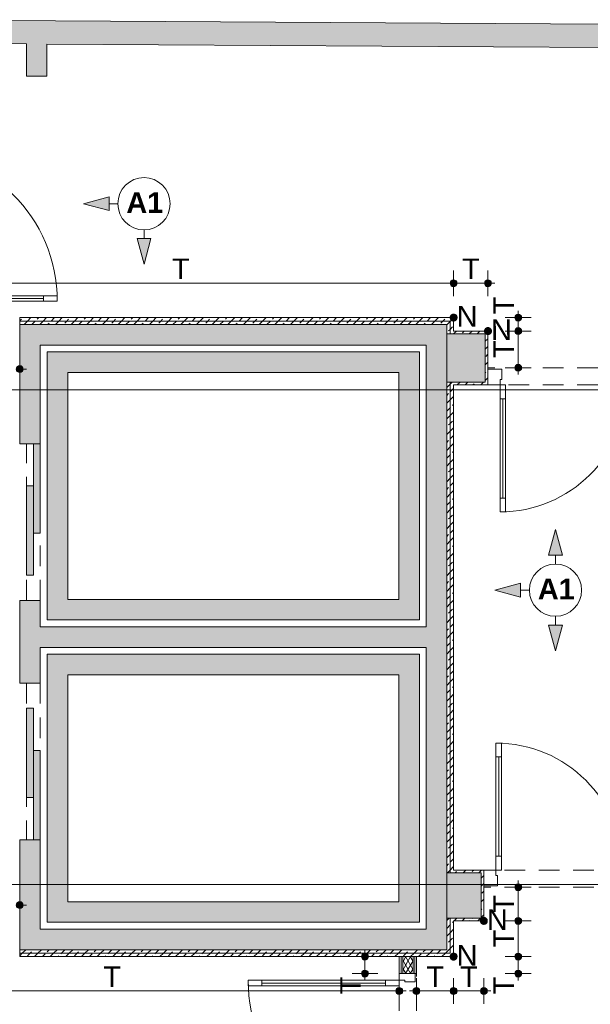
# Paper-space layout 'A-44 WYKOŃCZENIA ŚCIAN - PIĘTRO -1' of a CAD drawing. Header units: millimetres. Extents: x 0 to 594, y 0 to 297.
# Tile 9 of 16: x 291 to 333, y 114 to 186. Entities that reach past the tile are written whole.
import ezdxf
from ezdxf.xclip import XClip

# ---------------------------------------------------------------- set-up
doc = ezdxf.new("R2010")
doc.units = ezdxf.units.MM
doc.header["$MEASUREMENT"] = 0
doc.header["$XCLIPFRAME"] = 0
for name, pattern in [('DASHDOTX2', [1000, 500, -250, 0, -250]), ('Przer. długie kreski', [2.5, 1.5, -1]), ('PRZERYWANA_DU_A', [550, 350, -200])]:
    doc.linetypes.add(name, pattern=pattern)
for name, color, linetype in [('A__OKŁADZINY ŚCIAN', 7, 'Continuous'), ('A_podrys', 7, 'Continuous'), ('A_winda', 7, 'Continuous'), ('A_ściany', 7, 'Continuous'), ('A_ściany proj', 7, 'Continuous'), ('AR P NAROŻNIKI', 7, 'Continuous')]:
    doc.layers.add(name, color=color, linetype=linetype)
for name, color, linetype, lineweight in [('A__OKŁADZINY ŚCIAN_Nr_pióra__1', 7, 'Continuous', 20), ('A_winda_Nr_pióra__1', 7, 'Continuous', 20), ('A_ściany proj_Nr_pióra__1', 7, 'Continuous', 20), ('A_ściany proj_Nr_pióra__2', 8, 'Continuous', 13), ('A_ściany_Nr_pióra__1', 7, 'Continuous', 20), ('AR P NAROŻNIKI_Nr_pióra__1', 7, 'Continuous', 20), ('AR P NAROŻNIKI_Nr_pióra__2', 8, 'Continuous', 13), ('Drzwi Archicad_Nr_pióra__1', 7, 'Continuous', 20), ('Drzwi Archicad_Nr_pióra__3', 252, 'Continuous', 13)]:
    doc.layers.add(name, color=color, linetype=linetype, lineweight=lineweight)
for name, color, linetype, lineweight, true_color in [('A__OKŁADZINY ŚCIAN_Nr_pióra__7', 7, 'Continuous', 18, 0x171717), ('A_osie_Nr_pióra__16', 7, 'Continuous', 5, 0x0f0f0f), ('A_ściany proj_Nr_pióra__10', 7, 'Continuous', 13, 0x4b4b4b), ('A_ściany proj_Nr_pióra__21', 7, 'Continuous', 5, 0xb0b0b0), ('AR P NAROŻNIKI_Nr_pióra__7', 7, 'Continuous', 18, 0x171717)]:
    doc.layers.add(name, color=color, linetype=linetype, lineweight=lineweight, true_color=true_color)
doc.styles.add('STYL_AUTOMATYCZNY_1', font='arial.ttf')
doc.styles.add('STYL_AUTOMATYCZNY_3', font='arial.ttf')
doc.styles.add('STYL_AUTOMATYCZNY_5', font='arial.ttf')
pattern_1 = [(45, (-1493.65654, -286.4806), (-0.57024626, 0.57024626), []), (45, (-1493.0863, -286.4806), (-0.57024626, 0.57024626), [0.40323, -0.20161])]
pattern_2 = [(0, (-1493.6565, -286.4806), (0, 1), [0, -1])]

# ---------------------------------------------------------------- blocks, each defined once
blk = doc.blocks.new('Rysunek_1_1', base_point=(-1493.657, -286.481))
at = {"layer": 'A__OKŁADZINY ŚCIAN', "linetype": 'Continuous', "lineweight": 0, "true_color": 0x000000}
for points in [[(296.009, 172.133), (297.875, 171.633), (297.875, 172.633)], [(300.412, 167.73), (300.912, 169.596), (299.912, 169.596)], [(330.358, 148.415), (329.858, 146.549), (330.858, 146.549)], [(325.955, 144.012), (327.821, 143.512), (327.821, 144.512)], [(330.358, 139.609), (330.858, 141.475), (329.858, 141.475)]]:
    blk.add_hatch(color=18, dxfattribs=at).paths.add_polyline_path(points)
at = {"layer": 'A__OKŁADZINY ŚCIAN', "linetype": 'Continuous', "lineweight": 0, "true_color": 0x171717}
for points in [[(322.695, 166.344), (322.714, 166.249), (322.768, 166.167), (322.849, 166.113), (322.945, 166.094), (323.04, 166.113), (323.122, 166.167), (323.176, 166.249), (323.195, 166.344), (323.176, 166.44), (323.122, 166.521), (323.04, 166.575), (322.945, 166.594), (322.849, 166.575), (322.768, 166.521), (322.714, 166.44)], [(325.195, 166.344), (325.214, 166.249), (325.268, 166.167), (325.349, 166.113), (325.445, 166.094), (325.54, 166.113), (325.622, 166.167), (325.676, 166.249), (325.695, 166.344), (325.676, 166.44), (325.622, 166.521), (325.54, 166.575), (325.445, 166.594), (325.349, 166.575), (325.268, 166.521), (325.214, 166.44)], [(327.395, 163.844), (327.414, 163.749), (327.468, 163.667), (327.549, 163.613), (327.645, 163.594), (327.74, 163.613), (327.822, 163.667), (327.876, 163.749), (327.895, 163.844), (327.876, 163.94), (327.822, 164.021), (327.74, 164.075), (327.645, 164.094), (327.549, 164.075), (327.468, 164.021), (327.414, 163.94)], [(327.395, 162.868), (327.414, 162.772), (327.468, 162.691), (327.549, 162.637), (327.645, 162.618), (327.74, 162.637), (327.822, 162.691), (327.876, 162.772), (327.895, 162.868), (327.876, 162.964), (327.822, 163.045), (327.74, 163.099), (327.645, 163.118), (327.549, 163.099), (327.468, 163.045), (327.414, 162.964)], [(291.115, 160.094), (291.134, 159.999), (291.189, 159.917), (291.27, 159.863), (291.365, 159.844), (291.461, 159.863), (291.542, 159.917), (291.596, 159.999), (291.615, 160.094), (291.596, 160.19), (291.542, 160.271), (291.461, 160.325), (291.365, 160.344), (291.27, 160.325), (291.189, 160.271), (291.134, 160.19)], [(327.395, 160.194), (327.414, 160.099), (327.468, 160.017), (327.549, 159.963), (327.645, 159.944), (327.74, 159.963), (327.822, 160.017), (327.876, 160.099), (327.895, 160.194), (327.876, 160.29), (327.822, 160.371), (327.74, 160.425), (327.645, 160.444), (327.549, 160.425), (327.468, 160.371), (327.414, 160.29)], [(327.395, 122.394), (327.414, 122.299), (327.468, 122.217), (327.549, 122.163), (327.645, 122.144), (327.74, 122.163), (327.822, 122.217), (327.876, 122.299), (327.895, 122.394), (327.876, 122.49), (327.822, 122.571), (327.74, 122.625), (327.645, 122.644), (327.549, 122.625), (327.468, 122.571), (327.414, 122.49)], [(291.115, 121.094), (291.134, 120.999), (291.189, 120.917), (291.27, 120.863), (291.365, 120.844), (291.461, 120.863), (291.542, 120.917), (291.596, 120.999), (291.615, 121.094), (291.596, 121.19), (291.542, 121.271), (291.461, 121.325), (291.365, 121.344), (291.27, 121.325), (291.189, 121.271), (291.134, 121.19)], [(327.395, 119.944), (327.414, 119.849), (327.468, 119.767), (327.549, 119.713), (327.645, 119.694), (327.74, 119.713), (327.822, 119.767), (327.876, 119.849), (327.895, 119.944), (327.876, 120.04), (327.822, 120.121), (327.74, 120.175), (327.645, 120.194), (327.549, 120.175), (327.468, 120.121), (327.414, 120.04)], [(316.241, 117.344), (316.26, 117.249), (316.314, 117.167), (316.395, 117.113), (316.491, 117.094), (316.586, 117.113), (316.667, 117.167), (316.722, 117.249), (316.741, 117.344), (316.722, 117.44), (316.667, 117.521), (316.586, 117.575), (316.491, 117.594), (316.395, 117.575), (316.314, 117.521), (316.26, 117.44)], [(327.395, 117.344), (327.414, 117.249), (327.468, 117.167), (327.549, 117.113), (327.645, 117.094), (327.74, 117.113), (327.822, 117.167), (327.876, 117.249), (327.895, 117.344), (327.876, 117.44), (327.822, 117.521), (327.74, 117.575), (327.645, 117.594), (327.549, 117.575), (327.468, 117.521), (327.414, 117.44)], [(316.241, 116.106), (316.26, 116.011), (316.314, 115.929), (316.395, 115.875), (316.491, 115.856), (316.586, 115.875), (316.667, 115.929), (316.722, 116.011), (316.741, 116.106), (316.722, 116.202), (316.667, 116.283), (316.586, 116.337), (316.491, 116.356), (316.395, 116.337), (316.314, 116.283), (316.26, 116.202)], [(327.395, 116.106), (327.414, 116.011), (327.468, 115.929), (327.549, 115.875), (327.645, 115.856), (327.74, 115.875), (327.822, 115.929), (327.876, 116.011), (327.895, 116.106), (327.876, 116.202), (327.822, 116.283), (327.74, 116.337), (327.645, 116.356), (327.549, 116.337), (327.468, 116.283), (327.414, 116.202)], [(318.741, 114.844), (318.76, 114.749), (318.814, 114.667), (318.895, 114.613), (318.991, 114.594), (319.086, 114.613), (319.167, 114.667), (319.222, 114.749), (319.241, 114.844), (319.222, 114.94), (319.167, 115.021), (319.086, 115.075), (318.991, 115.094), (318.895, 115.075), (318.814, 115.021), (318.76, 114.94)], [(319.991, 114.844), (320.01, 114.749), (320.064, 114.667), (320.145, 114.613), (320.241, 114.594), (320.336, 114.613), (320.417, 114.667), (320.472, 114.749), (320.491, 114.844), (320.472, 114.94), (320.417, 115.021), (320.336, 115.075), (320.241, 115.094), (320.145, 115.075), (320.064, 115.021), (320.01, 114.94)], [(322.695, 114.844), (322.714, 114.749), (322.768, 114.667), (322.849, 114.613), (322.945, 114.594), (323.04, 114.613), (323.122, 114.667), (323.176, 114.749), (323.195, 114.844), (323.176, 114.94), (323.122, 115.021), (323.04, 115.075), (322.945, 115.094), (322.849, 115.075), (322.768, 115.021), (322.714, 114.94)], [(324.895, 114.844), (324.914, 114.749), (324.968, 114.667), (325.049, 114.613), (325.145, 114.594), (325.24, 114.613), (325.322, 114.667), (325.376, 114.749), (325.395, 114.844), (325.376, 114.94), (325.322, 115.021), (325.24, 115.075), (325.145, 115.094), (325.049, 115.075), (324.968, 115.021), (324.914, 114.94)]]:
    blk.add_hatch(color=250, dxfattribs=at).paths.add_polyline_path(points)
at = {"layer": 'A_winda', "linetype": 'Continuous', "lineweight": 0, "true_color": 0xfdfdfd}
h = blk.add_hatch(color=7, dxfattribs=at)
h.paths.add_polyline_path([(293.366, 161.344), (293.366, 141.844), (320.455, 141.844), (320.455, 161.344)])
h.paths.add_polyline_path([(318.955, 159.844), (318.955, 143.344), (294.866, 143.344), (294.866, 159.844)], flags=0)
for points in [[(292.366, 148.154), (292.866, 148.154), (292.866, 154.654), (292.366, 154.654)], [(291.866, 145.095), (292.366, 145.095), (292.366, 151.595), (291.866, 151.595)], [(291.866, 135.414), (291.866, 128.914), (292.366, 128.914), (292.366, 135.414)], [(292.366, 132.354), (292.366, 125.854), (292.866, 125.854), (292.866, 132.354)]]:
    blk.add_hatch(color=7, dxfattribs=at).paths.add_polyline_path(points)
h = blk.add_hatch(color=7, dxfattribs=at)
h.paths.add_polyline_path([(293.366, 139.344), (293.366, 119.844), (320.455, 119.844), (320.455, 139.344)])
h.paths.add_polyline_path([(318.955, 137.844), (318.955, 121.344), (294.866, 121.344), (294.866, 137.844)], flags=0)
at = {"layer": 'A_ściany', "linetype": 'Continuous', "lineweight": 0, "true_color": 0x000000}
for points in [[(280.45, 183.834), (333.981, 183.503), (333.992, 185.203), (281.95, 185.524)], [(293.35, 181.424), (293.35, 183.754), (291.85, 183.763), (291.85, 181.424)], [(292.866, 161.844), (291.366, 163.344), (291.366, 154.654), (292.866, 154.654)], [(292.866, 161.844), (320.945, 161.844), (322.445, 163.344), (291.366, 163.344)], [(322.445, 117.844), (322.445, 163.344), (320.945, 161.844), (320.945, 119.344)], [(325.245, 159.144), (325.245, 162.668), (322.445, 162.668), (322.445, 159.144)], [(291.366, 143.254), (291.366, 137.254), (292.866, 137.254), (292.866, 143.254)], [(292.866, 139.844), (320.945, 139.844), (320.945, 141.344), (292.866, 141.344)], [(291.366, 117.844), (292.866, 119.344), (292.866, 125.854), (291.366, 125.854)], [(324.945, 120.144), (324.945, 123.444), (322.445, 123.444), (322.445, 120.144)], [(320.945, 119.344), (292.866, 119.344), (291.366, 117.844), (322.445, 117.844)]]:
    blk.add_hatch(color=18, dxfattribs=at).paths.add_polyline_path(points)
at = {"layer": 'A_ściany proj', "linetype": 'Continuous', "lineweight": 0, "true_color": 0x4b4b4b}
h = blk.add_hatch(dxfattribs=at)
h.set_pattern_fill('FP_65_0001', color=251, style=0, pattern_type=2)
h.set_pattern_definition(pattern_1)
h.paths.add_polyline_path([(322.945, 163.844), (291.366, 163.844), (291.366, 163.594), (322.695, 163.594)])
h = blk.add_hatch(dxfattribs=at)
h.set_pattern_fill('FP_65_0001', color=251, style=0, pattern_type=2)
h.set_pattern_definition(pattern_1)
h.paths.add_polyline_path([(291.366, 163.344), (322.445, 163.344), (322.695, 163.594), (291.366, 163.594)])
h = blk.add_hatch(dxfattribs=at)
h.set_pattern_fill('FP_65_0001', color=251, style=0, pattern_type=2)
h.set_pattern_definition(pattern_1)
h.paths.add_polyline_path([(322.445, 163.344), (322.445, 162.668), (322.695, 162.668), (322.695, 163.594)])
h = blk.add_hatch(dxfattribs=at)
h.set_pattern_fill('FP_65_0001', color=251, style=0, pattern_type=2)
h.set_pattern_definition(pattern_1)
h.paths.add_polyline_path([(322.945, 162.668), (322.945, 163.844), (322.695, 163.594), (322.695, 162.668)])
h = blk.add_hatch(dxfattribs=at)
h.set_pattern_fill('FP_65_0001', color=251, style=0, pattern_type=2)
h.set_pattern_definition(pattern_1)
h.paths.add_polyline_path([(325.445, 162.868), (322.945, 162.868), (322.945, 162.668), (325.245, 162.668)])
h = blk.add_hatch(dxfattribs=at)
h.set_pattern_fill('FP_65_0001', color=251, style=0, pattern_type=2)
h.set_pattern_definition(pattern_1)
h.paths.add_polyline_path([(325.245, 162.668), (325.245, 159.144), (325.445, 158.944), (325.445, 162.868)])
h = blk.add_hatch(dxfattribs=at)
h.set_pattern_fill('FP_65_0001', color=251, style=0, pattern_type=2)
h.set_pattern_definition(pattern_1)
h.paths.add_polyline_path([(322.445, 159.144), (322.695, 159.044), (322.695, 159.144)])
h = blk.add_hatch(dxfattribs=at)
h.set_pattern_fill('FP_65_0001', color=251, style=0, pattern_type=2)
h.set_pattern_definition(pattern_1)
h.paths.add_polyline_path([(322.445, 159.144), (322.445, 123.444), (322.695, 123.444), (322.695, 159.044)])
h = blk.add_hatch(dxfattribs=at)
h.set_pattern_fill('FP_65_0001', color=251, style=0, pattern_type=2)
h.set_pattern_definition(pattern_1)
h.paths.add_polyline_path([(322.695, 159.144), (322.695, 159.044), (322.945, 158.944), (322.945, 159.144)])
h = blk.add_hatch(dxfattribs=at)
h.set_pattern_fill('FP_65_0001', color=251, style=0, pattern_type=2)
h.set_pattern_definition(pattern_1)
h.paths.add_polyline_path([(322.945, 158.944), (325.445, 158.944), (325.245, 159.144), (322.945, 159.144)])
h = blk.add_hatch(dxfattribs=at)
h.set_pattern_fill('FP_65_0001', color=251, style=0, pattern_type=2)
h.set_pattern_definition(pattern_1)
h.paths.add_polyline_path([(322.945, 158.944), (322.695, 159.044), (322.695, 158.944)])
h = blk.add_hatch(dxfattribs=at)
h.set_pattern_fill('FP_65_0001', color=251, style=0, pattern_type=2)
h.set_pattern_definition(pattern_1)
h.paths.add_polyline_path([(322.695, 158.944), (322.695, 123.444), (322.945, 123.444), (322.945, 158.944)])
h = blk.add_hatch(dxfattribs=at)
h.set_pattern_fill('FP_65_0001', color=251, style=0, pattern_type=2)
h.set_pattern_definition(pattern_1)
h.paths.add_polyline_path([(325.145, 123.644), (322.945, 123.644), (322.945, 123.444), (324.945, 123.444)])
h = blk.add_hatch(dxfattribs=at)
h.set_pattern_fill('FP_65_0001', color=251, style=0, pattern_type=2)
h.set_pattern_definition(pattern_1)
h.paths.add_polyline_path([(325.145, 119.944), (325.145, 123.644), (324.945, 123.444), (324.945, 120.144)])
h = blk.add_hatch(dxfattribs=at)
h.set_pattern_fill('FP_65_0001', color=251, style=0, pattern_type=2)
h.set_pattern_definition(pattern_1)
h.paths.add_polyline_path([(322.445, 120.144), (322.695, 120.044), (322.695, 120.144)])
h = blk.add_hatch(dxfattribs=at)
h.set_pattern_fill('FP_65_0001', color=251, style=0, pattern_type=2)
h.set_pattern_definition(pattern_1)
h.paths.add_polyline_path([(322.445, 120.144), (322.445, 117.844), (322.695, 117.594), (322.695, 120.044)])
h = blk.add_hatch(dxfattribs=at)
h.set_pattern_fill('FP_65_0001', color=251, style=0, pattern_type=2)
h.set_pattern_definition(pattern_1)
h.paths.add_polyline_path([(322.695, 120.144), (322.695, 120.044), (322.945, 119.944), (322.945, 120.144)])
h = blk.add_hatch(dxfattribs=at)
h.set_pattern_fill('FP_65_0001', color=251, style=0, pattern_type=2)
h.set_pattern_definition(pattern_1)
h.paths.add_polyline_path([(322.945, 119.944), (322.695, 120.044), (322.695, 119.944)])
h = blk.add_hatch(dxfattribs=at)
h.set_pattern_fill('FP_65_0001', color=251, style=0, pattern_type=2)
h.set_pattern_definition(pattern_1)
h.paths.add_polyline_path([(322.695, 119.944), (322.695, 117.594), (322.945, 117.344), (322.945, 119.944)])
h = blk.add_hatch(dxfattribs=at)
h.set_pattern_fill('FP_65_0001', color=251, style=0, pattern_type=2)
h.set_pattern_definition(pattern_1)
h.paths.add_polyline_path([(322.945, 119.944), (325.145, 119.944), (324.945, 120.144), (322.945, 120.144)])
h = blk.add_hatch(dxfattribs=at)
h.set_pattern_fill('FP_65_0001', color=251, style=0, pattern_type=2)
h.set_pattern_definition(pattern_1)
h.paths.add_polyline_path([(322.445, 117.844), (291.366, 117.844), (291.366, 117.594), (322.695, 117.594)])
h = blk.add_hatch(dxfattribs=at)
h.set_pattern_fill('FP_65_0001', color=251, style=0, pattern_type=2)
h.set_pattern_definition(pattern_1)
h.paths.add_polyline_path([(291.366, 117.344), (322.945, 117.344), (322.695, 117.594), (291.366, 117.594)])
at = {"layer": 'A_ściany proj', "linetype": 'Continuous', "lineweight": 13}
h = blk.add_hatch(dxfattribs=at)
h.set_pattern_fill('gypsum_0001', color=8, style=0, pattern_type=2)
h.set_pattern_definition(pattern_2)
h.paths.add_polyline_path([(318.991, 117.344), (318.991, 116.106), (319.116, 116.106), (319.116, 117.344)])
h = blk.add_hatch(dxfattribs=at)
h.set_pattern_fill('gypsum_0001', color=8, style=0, pattern_type=2)
h.set_pattern_definition(pattern_2)
h.paths.add_polyline_path([(319.241, 117.344), (319.116, 117.344), (319.116, 116.106), (319.241, 116.106)])
h = blk.add_hatch(dxfattribs=at)
h.set_pattern_fill('batt_insulation_0001', color=8, style=0, pattern_type=2)
h.set_pattern_definition([(60, (-1493.65654, -286.4806), (-0.25980762, 0.15), []), (120, (-1493.65654, -286.4806), (0.25980762, 0.15), [])])
h.paths.add_polyline_path([(319.991, 117.344), (319.241, 117.344), (319.241, 116.106), (319.991, 116.106)])
h = blk.add_hatch(dxfattribs=at)
h.set_pattern_fill('gypsum_0001', color=8, style=0, pattern_type=2)
h.set_pattern_definition(pattern_2)
h.paths.add_polyline_path([(319.991, 117.344), (319.991, 116.106), (320.116, 116.106), (320.116, 117.344)])
h = blk.add_hatch(dxfattribs=at)
h.set_pattern_fill('gypsum_0001', color=8, style=0, pattern_type=2)
h.set_pattern_definition(pattern_2)
h.paths.add_polyline_path([(320.116, 117.344), (320.116, 116.106), (320.241, 116.106), (320.241, 117.344)])
at = {"layer": 'AR P NAROŻNIKI', "linetype": 'Continuous', "lineweight": 0, "true_color": 0x171717}
for points in [[(323.195, 163.844, 1), (322.695, 163.844, 1)], [(325.695, 162.868, 1), (325.195, 162.868, 1)], [(325.395, 119.944, 1), (324.895, 119.944, 1)], [(323.195, 117.344, 1), (322.695, 117.344, 1)]]:
    blk.add_hatch(color=250, dxfattribs=at).paths.add_polyline_path(points)
at = {"layer": 'A__OKŁADZINY ŚCIAN_Nr_pióra__1', "color": 7, "linetype": 'Continuous', "lineweight": 20}
for p, q in [((296.009, 172.133), (297.875, 172.633)), ((296.009, 172.133), (297.875, 171.633)), ((297.875, 172.633), (297.875, 171.633)), ((298.509, 172.133), (297.875, 172.133)), ((300.412, 170.23), (300.412, 169.596)), ((299.912, 169.596), (300.912, 169.596)), ((300.412, 167.73), (299.912, 169.596)), ((300.412, 167.73), (300.912, 169.596)), ((330.358, 148.415), (329.858, 146.549)), ((330.358, 148.415), (330.858, 146.549)), ((330.858, 146.549), (329.858, 146.549)), ((330.358, 145.915), (330.358, 146.549)), ((325.955, 144.012), (327.821, 144.512)), ((327.821, 144.512), (327.821, 143.512)), ((325.955, 144.012), (327.821, 143.512)), ((328.455, 144.012), (327.821, 144.012)), ((330.358, 142.109), (330.358, 141.475)), ((329.858, 141.475), (330.858, 141.475)), ((330.358, 139.609), (329.858, 141.475)), ((330.358, 139.609), (330.858, 141.475))]:
    blk.add_line(p, q, dxfattribs=at)
for centre in [(300.412, 172.133), (330.358, 144.012)]:
    blk.add_circle(centre, 1.903, dxfattribs=at)
at = {"layer": 'A__OKŁADZINY ŚCIAN_Nr_pióra__7', "color": 250, "linetype": 'Continuous', "lineweight": 18, "true_color": 0x171717}
for p, q in [((322.945, 166.594), (322.945, 167.282)), ((325.445, 166.594), (325.445, 167.282)), ((283.45, 166.344), (322.695, 166.344)), ((323.195, 166.344), (325.195, 166.344)), ((325.695, 166.344), (325.945, 166.344)), ((322.945, 165.407), (322.945, 166.094)), ((325.445, 165.407), (325.445, 166.094)), ((327.645, 164.094), (327.645, 164.344)), ((327.395, 163.844), (326.707, 163.844)), ((327.645, 163.118), (327.645, 163.594)), ((328.582, 163.844), (327.895, 163.844)), ((327.395, 162.868), (326.707, 162.868)), ((328.582, 162.868), (327.895, 162.868)), ((327.645, 160.444), (327.645, 162.618)), ((291.615, 160.094), (291.865, 160.094)), ((327.395, 160.194), (326.707, 160.194)), ((327.645, 159.694), (327.645, 159.944)), ((328.582, 160.194), (327.895, 160.194)), ((327.645, 122.644), (327.645, 122.894)), ((327.395, 122.394), (326.707, 122.394)), ((327.645, 120.194), (327.645, 122.144)), ((328.582, 122.394), (327.895, 122.394)), ((291.615, 121.094), (291.865, 121.094)), ((327.395, 119.944), (326.707, 119.944)), ((327.645, 117.594), (327.645, 119.694)), ((328.582, 119.944), (327.895, 119.944)), ((316.491, 117.594), (316.491, 117.844)), ((316.241, 117.344), (315.553, 117.344)), ((316.491, 116.356), (316.491, 117.094)), ((317.428, 117.344), (316.741, 117.344)), ((327.395, 117.344), (326.707, 117.344)), ((327.645, 116.356), (327.645, 117.094)), ((328.582, 117.344), (327.895, 117.344)), ((316.241, 116.106), (315.553, 116.106)), ((317.428, 116.106), (316.741, 116.106)), ((327.395, 116.106), (326.707, 116.106)), ((328.582, 116.106), (327.895, 116.106)), ((316.491, 115.606), (316.491, 115.856)), ((318.991, 115.094), (318.991, 115.782)), ((320.241, 115.094), (320.241, 115.782)), ((322.945, 115.094), (322.945, 115.782)), ((325.145, 115.094), (325.145, 115.782)), ((327.645, 115.606), (327.645, 115.856)), ((277.416, 114.844), (318.741, 114.844)), ((319.241, 114.844), (319.491, 114.844)), ((319.741, 114.844), (319.991, 114.844)), ((320.491, 114.844), (322.695, 114.844)), ((323.195, 114.844), (324.895, 114.844)), ((325.395, 114.844), (325.645, 114.844)), ((318.991, 113.907), (318.991, 114.594)), ((320.241, 113.907), (320.241, 114.594)), ((322.945, 113.907), (322.945, 114.594)), ((325.145, 113.907), (325.145, 114.594))]:
    blk.add_line(p, q, dxfattribs=at)
for centre in [(322.945, 166.344), (325.445, 166.344), (327.645, 163.844), (327.645, 162.868), (291.365, 160.094), (327.645, 160.194), (327.645, 122.394), (291.365, 121.094), (327.645, 119.944), (316.491, 117.344), (327.645, 117.344), (316.491, 116.106), (327.645, 116.106), (318.991, 114.844), (320.241, 114.844), (322.945, 114.844), (325.145, 114.844)]:
    blk.add_circle(centre, 0.25, dxfattribs=at)
at = {"layer": 'A_osie_Nr_pióra__16', "color": 250, "linetype": 'DASHDOTX2', "lineweight": 5, "true_color": 0x0f0f0f}
for p, q in [((375.535, 158.594), (151.336, 158.594)), ((375.535, 122.594), (151.336, 122.594))]:
    blk.add_line(p, q, dxfattribs=at)
at = {"layer": 'A_winda_Nr_pióra__1', "color": 7, "linetype": 'Przer. długie kreski', "lineweight": 20}
for p, q in [((291.866, 143.254), (291.866, 154.654)), ((292.866, 143.254), (292.866, 154.254)), ((291.866, 137.254), (291.866, 125.854)), ((292.866, 137.254), (292.866, 126.254))]:
    blk.add_line(p, q, dxfattribs=at)
at = {"layer": 'A_winda_Nr_pióra__1', "color": 7, "linetype": 'PRZERYWANA_DU_A', "lineweight": 20, "flags": 128}
for points in [[(293.366, 161.344), (320.455, 161.344), (320.455, 141.844), (293.366, 141.844)], [(318.955, 159.844), (318.955, 143.344), (294.866, 143.344), (294.866, 159.844)], [(293.366, 139.344), (320.455, 139.344), (320.455, 119.844), (293.366, 119.844)], [(318.955, 137.844), (318.955, 121.344), (294.866, 121.344), (294.866, 137.844)]]:
    blk.add_lwpolyline(points, close=True, dxfattribs=at)
at = {"layer": 'A_winda_Nr_pióra__1', "color": 7, "linetype": 'Continuous', "lineweight": 20, "flags": 128}
for points in [[(292.366, 148.154), (292.366, 154.654), (292.866, 154.654), (292.866, 148.154)], [(291.866, 145.095), (291.866, 151.595), (292.366, 151.595), (292.366, 145.095)], [(291.866, 135.414), (291.866, 128.914), (292.366, 128.914), (292.366, 135.414)], [(292.366, 132.354), (292.366, 125.854), (292.866, 125.854), (292.866, 132.354)]]:
    blk.add_lwpolyline(points, close=True, dxfattribs=at)
at = {"layer": 'A_ściany proj_Nr_pióra__1', "color": 7, "linetype": 'Continuous', "lineweight": 20, "flags": 128}
for points in [[(322.945, 163.844), (291.366, 163.844)], [(322.945, 162.868), (322.945, 163.844)], [(291.366, 163.344), (322.445, 163.344)], [(322.445, 163.344), (322.445, 162.668)], [(325.445, 162.868), (322.945, 162.868)], [(322.945, 162.668), (325.245, 162.668)], [(325.245, 162.668), (325.245, 159.144)], [(325.445, 158.944), (325.445, 162.868)], [(322.445, 159.144), (322.445, 123.444)], [(325.245, 159.144), (322.945, 159.144)], [(322.945, 158.944), (325.445, 158.944)], [(322.945, 123.644), (322.945, 158.944)], [(325.145, 123.644), (322.945, 123.644)], [(322.945, 123.444), (324.945, 123.444)], [(324.945, 123.444), (324.945, 120.144)], [(325.145, 119.944), (325.145, 123.644)], [(322.445, 120.144), (322.445, 117.844)], [(324.945, 120.144), (322.945, 120.144)], [(322.945, 117.344), (322.945, 119.944)], [(322.945, 119.944), (325.145, 119.944)], [(322.445, 117.844), (291.366, 117.844)], [(291.366, 117.344), (322.945, 117.344)], [(318.991, 117.344), (318.991, 116.106)], [(320.241, 116.106), (320.241, 117.344)]]:
    blk.add_lwpolyline(points, dxfattribs=at)
at = {"layer": 'A_ściany proj_Nr_pióra__10', "color": 251, "linetype": 'Continuous', "lineweight": 13, "true_color": 0x4b4b4b}
for p, q in [((322.695, 163.594), (291.366, 163.594)), ((291.366, 163.594), (322.695, 163.594)), ((322.695, 162.668), (322.695, 163.594)), ((322.695, 163.594), (322.695, 162.668)), ((322.695, 159.144), (322.695, 159.044)), ((322.695, 123.444), (322.695, 159.044)), ((322.695, 159.044), (322.695, 123.444)), ((322.695, 120.144), (322.695, 120.044)), ((322.695, 117.594), (322.695, 120.044)), ((322.695, 120.044), (322.695, 117.594)), ((291.366, 117.594), (322.695, 117.594)), ((322.695, 117.594), (291.366, 117.594))]:
    blk.add_line(p, q, dxfattribs=at)
at = {"layer": 'A_ściany proj_Nr_pióra__2', "color": 8, "linetype": 'Continuous', "lineweight": 13, "flags": 128}
for points in [[(291.366, 163.844), (291.366, 163.594)], [(291.366, 163.594), (291.366, 163.344)], [(322.695, 162.668), (322.445, 162.668)], [(322.945, 162.668), (322.695, 162.668)], [(322.445, 159.144), (322.695, 159.144)], [(322.695, 159.144), (322.945, 159.144)], [(322.695, 123.444), (322.445, 123.444)], [(322.945, 123.444), (322.695, 123.444)], [(322.445, 120.144), (322.695, 120.144)], [(322.695, 120.144), (322.945, 120.144)], [(291.366, 117.594), (291.366, 117.844)], [(291.366, 117.344), (291.366, 117.594)]]:
    blk.add_lwpolyline(points, dxfattribs=at)
at = {"layer": 'A_ściany proj_Nr_pióra__21', "color": 253, "linetype": 'Continuous', "lineweight": 5, "true_color": 0xb0b0b0}
for p, q in [((325.445, 160.094), (325.445, 160.194)), ((325.445, 160.069), (325.445, 160.094)), ((325.445, 159.944), (325.445, 160.069)), ((325.445, 159.194), (325.445, 159.944)), ((325.445, 159.069), (325.445, 159.194)), ((325.445, 158.944), (325.445, 159.069)), ((325.145, 123.644), (325.145, 123.519)), ((325.145, 123.519), (325.145, 123.394)), ((325.145, 123.394), (325.145, 122.644)), ((325.145, 122.644), (325.145, 122.519)), ((325.145, 122.519), (325.145, 122.494)), ((325.145, 122.494), (325.145, 122.394)), ((319.116, 117.344), (319.116, 116.106)), ((319.241, 117.344), (319.241, 116.106)), ((319.991, 116.106), (319.991, 117.344)), ((320.116, 116.106), (320.116, 117.344)), ((318.991, 116.106), (319.116, 116.106)), ((319.116, 116.106), (319.241, 116.106)), ((319.241, 116.106), (319.991, 116.106)), ((319.991, 116.106), (320.116, 116.106)), ((320.116, 116.106), (320.141, 116.106)), ((320.141, 116.106), (320.241, 116.106))]:
    blk.add_line(p, q, dxfattribs=at)
at = {"layer": 'A_ściany proj_Nr_pióra__21', "color": 253, "linetype": 'Continuous', "lineweight": 5, "true_color": 0xb0b0b0, "flags": 128}
for points in [[(318.991, 117.344), (319.116, 117.344)], [(319.116, 117.344), (319.241, 117.344)], [(319.241, 117.344), (319.991, 117.344)], [(319.991, 117.344), (320.116, 117.344)], [(320.116, 117.344), (320.241, 117.344)]]:
    blk.add_lwpolyline(points, dxfattribs=at)
at = {"layer": 'A_ściany_Nr_pióra__1', "color": 7, "linetype": 'Continuous', "lineweight": 20}
for p, q in [((291.366, 154.654), (292.866, 154.654)), ((291.366, 143.254), (292.866, 143.254)), ((292.866, 137.254), (291.366, 137.254)), ((292.866, 125.854), (291.366, 125.854))]:
    blk.add_line(p, q, dxfattribs=at)
at = {"layer": 'A_ściany_Nr_pióra__1', "color": 7, "linetype": 'Continuous', "lineweight": 20, "flags": 128}
for points in [[(333.992, 185.203), (281.95, 185.524)], [(280.45, 183.834), (291.85, 183.763)], [(291.85, 183.763), (291.85, 181.424)], [(293.35, 183.754), (333.981, 183.503)], [(293.35, 181.424), (293.35, 183.754)], [(291.85, 181.424), (293.35, 181.424)], [(291.366, 163.344), (291.366, 154.654)], [(322.445, 163.344), (291.366, 163.344)], [(322.445, 117.844), (322.445, 163.344)], [(325.245, 162.668), (322.445, 162.668)], [(322.445, 162.668), (322.445, 159.144)], [(325.245, 159.144), (325.245, 162.668)], [(292.866, 154.654), (292.866, 161.844)], [(292.866, 161.844), (320.945, 161.844)], [(320.945, 161.844), (320.945, 141.344)], [(322.445, 159.144), (325.245, 159.144)], [(291.366, 143.254), (291.366, 137.254)], [(292.866, 141.344), (292.866, 143.254)], [(320.945, 141.344), (292.866, 141.344)], [(292.866, 137.254), (292.866, 139.844)], [(292.866, 139.844), (320.945, 139.844)], [(320.945, 139.844), (320.945, 119.344)], [(291.366, 125.854), (291.366, 117.844)], [(292.866, 119.344), (292.866, 125.854)], [(324.945, 123.444), (322.445, 123.444)], [(322.445, 123.444), (322.445, 120.144)], [(324.945, 120.144), (324.945, 123.444)], [(322.445, 120.144), (324.945, 120.144)], [(320.945, 119.344), (292.866, 119.344)], [(291.366, 117.844), (322.445, 117.844)]]:
    blk.add_lwpolyline(points, dxfattribs=at)
at = {"layer": 'AR P NAROŻNIKI_Nr_pióra__1', "color": 7, "linetype": 'Continuous', "lineweight": 20}
for centre in [(322.945, 163.844), (325.445, 162.868), (325.145, 119.944), (322.945, 117.344)]:
    blk.add_circle(centre, 0.25, dxfattribs=at)
at = {"layer": 'AR P NAROŻNIKI_Nr_pióra__2', "color": 8, "linetype": 'PRZERYWANA_DU_A', "lineweight": 13, "flags": 128}
for points in [[(323.195, 163.844, 1), (322.695, 163.844, 1)], [(325.695, 162.868, 1), (325.195, 162.868, 1)], [(325.395, 119.944, 1), (324.895, 119.944, 1)], [(323.195, 117.344, 1), (322.695, 117.344, 1)]]:
    blk.add_lwpolyline(points, format="xyb", close=True, dxfattribs=at)
at = {"layer": 'Drzwi Archicad_Nr_pióra__1', "color": 7, "linetype": 'Continuous', "lineweight": 20}
for p, q in [((291.366, 154.654), (292.866, 154.654)), ((291.366, 143.254), (292.866, 143.254)), ((292.866, 137.254), (291.366, 137.254)), ((292.866, 125.854), (291.366, 125.854))]:
    blk.add_line(p, q, dxfattribs=at)
at = {"layer": 'Drzwi Archicad_Nr_pióra__3', "color": 252, "linetype": 'Continuous', "lineweight": 13}
for p, q in [((293.1, 165.233), (284.1, 165.233)), ((293.1, 165.033), (293.1, 165.433)), ((293.1, 165.433), (294.1, 165.433)), ((294.1, 165.033), (293.1, 165.033)), ((294.1, 165.433), (294.1, 165.033)), ((325.445, 160.094), (325.445, 160.194)), ((325.445, 160.094), (325.445, 158.944)), ((326.445, 160.094), (325.445, 160.094)), ((325.445, 160.069), (325.445, 160.094)), ((325.445, 160.069), (325.445, 160.094)), ((325.445, 159.944), (325.445, 160.069)), ((325.445, 159.944), (325.445, 160.069)), ((325.445, 159.194), (325.445, 159.944)), ((325.445, 159.194), (325.445, 159.944)), ((326.445, 159.344), (326.445, 160.094)), ((325.445, 159.069), (325.445, 159.194)), ((325.445, 159.069), (325.445, 159.194)), ((325.445, 158.944), (325.445, 159.069)), ((325.445, 158.944), (325.445, 159.069)), ((326.325, 158.944), (326.325, 159.344)), ((326.325, 159.344), (326.445, 159.344)), ((325.445, 158.944), (326.325, 158.944)), ((326.325, 157.944), (326.325, 158.944)), ((326.325, 158.944), (326.725, 158.944)), ((326.725, 158.944), (326.725, 157.944)), ((326.725, 157.944), (326.325, 157.944)), ((326.525, 150.704), (326.525, 157.944)), ((326.325, 149.704), (326.325, 150.704)), ((326.325, 150.704), (326.725, 150.704)), ((326.725, 150.704), (326.725, 149.704)), ((326.725, 149.704), (326.325, 149.704)), ((326.025, 132.884), (326.025, 131.884)), ((326.425, 132.884), (326.025, 132.884)), ((326.425, 131.884), (326.425, 132.884)), ((326.025, 131.884), (326.425, 131.884)), ((326.225, 131.884), (326.225, 124.644)), ((326.425, 124.644), (326.025, 124.644)), ((326.025, 124.644), (326.025, 123.644)), ((326.425, 123.644), (326.425, 124.644)), ((325.145, 122.494), (325.145, 123.644)), ((325.145, 123.644), (326.025, 123.644)), ((325.145, 123.644), (325.145, 123.519)), ((325.145, 123.644), (325.145, 123.519)), ((325.145, 123.519), (325.145, 123.394)), ((325.145, 123.519), (325.145, 123.394)), ((325.145, 123.394), (325.145, 122.644)), ((325.145, 123.394), (325.145, 122.644)), ((326.025, 123.644), (326.025, 123.244)), ((326.025, 123.644), (326.425, 123.644)), ((326.025, 123.244), (326.145, 123.244)), ((326.145, 123.244), (326.145, 122.494)), ((325.145, 122.644), (325.145, 122.519)), ((325.145, 122.644), (325.145, 122.519)), ((325.145, 122.519), (325.145, 122.494)), ((325.145, 122.519), (325.145, 122.494)), ((326.145, 122.494), (325.145, 122.494)), ((325.145, 122.494), (325.145, 122.394)), ((320.141, 116.106), (318.991, 116.106)), ((318.991, 116.106), (318.991, 115.626)), ((318.991, 116.106), (319.116, 116.106)), ((318.991, 116.106), (319.116, 116.106)), ((319.116, 116.106), (319.241, 116.106)), ((319.116, 116.106), (319.241, 116.106)), ((319.241, 116.106), (319.991, 116.106)), ((319.241, 116.106), (319.991, 116.106)), ((319.991, 116.106), (320.116, 116.106)), ((319.991, 116.106), (320.116, 116.106)), ((320.116, 116.106), (320.141, 116.106)), ((320.116, 116.106), (320.141, 116.106)), ((320.141, 115.506), (320.141, 116.106)), ((320.141, 116.106), (320.241, 116.106)), ((307.991, 115.626), (308.991, 115.626)), ((307.991, 115.226), (307.991, 115.626)), ((308.991, 115.626), (308.991, 115.226)), ((308.991, 115.426), (317.991, 115.426)), ((317.991, 115.226), (317.991, 115.626)), ((317.991, 115.626), (318.991, 115.626)), ((318.991, 115.626), (319.391, 115.626)), ((318.991, 115.626), (318.991, 115.226)), ((319.391, 115.626), (319.391, 115.506)), ((319.391, 115.506), (320.141, 115.506)), ((308.991, 115.226), (307.991, 115.226)), ((318.991, 115.226), (317.991, 115.226))]:
    blk.add_line(p, q, dxfattribs=at)
at = {"layer": 'Drzwi Archicad_Nr_pióra__3', "color": 252, "linetype": 'Przer. długie kreski', "lineweight": 13}
for p, q in [((345.945, 160.194), (325.445, 160.194)), ((345.945, 158.944), (325.445, 158.944)), ((345.645, 123.644), (325.145, 123.644)), ((345.645, 122.394), (325.145, 122.394)), ((318.991, 100.906), (318.991, 116.106)), ((320.241, 100.906), (320.241, 116.106))]:
    blk.add_line(p, q, dxfattribs=at)
at = {"layer": 'Drzwi Archicad_Nr_pióra__3', "color": 252, "linetype": 'Continuous', "lineweight": 13, "flags": 128}
for points in [[(293.1, 165.233), (284.1, 165.233), (284.1, 165.433), (293.1, 165.433)], [(293.1, 165.033), (284.1, 165.033), (284.1, 165.233), (293.1, 165.233)], [(326.325, 150.704), (326.325, 157.944), (326.525, 157.944), (326.525, 150.704)], [(326.525, 150.704), (326.525, 157.944), (326.725, 157.944), (326.725, 150.704)], [(326.025, 131.884), (326.025, 124.644), (326.225, 124.644), (326.225, 131.884)], [(326.225, 131.884), (326.225, 124.644), (326.425, 124.644), (326.425, 131.884)], [(308.991, 115.626), (317.991, 115.626), (317.991, 115.426), (308.991, 115.426)], [(308.991, 115.426), (317.991, 115.426), (317.991, 115.226), (308.991, 115.226)]]:
    blk.add_lwpolyline(points, close=True, dxfattribs=at)
at = {"layer": 'Drzwi Archicad_Nr_pióra__3', "color": 252, "linetype": 'Continuous', "lineweight": 13}
for centre, radius, start, end in [((283.1, 165.033), 11, 0, 90), ((326.325, 158.944), 9.24, 270, 0), ((326.025, 123.644), 9.24, 0, 90), ((318.991, 115.626), 11, 180, 270)]:
    blk.add_arc(centre, radius, start, end, dxfattribs=at)
at = {"layer": 'A__OKŁADZINY ŚCIAN_Nr_pióra__1', "color": 7, "linetype": 'Continuous', "lineweight": 20, "char_height": 1.5, "attachment_point": 4, "style": 'STYL_AUTOMATYCZNY_3'}
for insert in [(299.129, 172.219), (329.076, 144.098)]:
    blk.add_mtext('\\A1;{\\pql;\\fArial|b1|i0|c238|p0;\\W1.000000;A1}', dxfattribs=dict(at, insert=insert))
at = {"layer": 'A__OKŁADZINY ŚCIAN_Nr_pióra__7', "color": 250, "linetype": 'Continuous', "lineweight": 18, "true_color": 0x171717, "char_height": 1.5, "width": 1.25659, "attachment_point": 7, "style": 'STYL_AUTOMATYCZNY_5'}
for insert in [(302.444, 166.644), (323.566, 166.644), (297.45, 115.144), (320.964, 115.144), (323.416, 115.144)]:
    blk.add_mtext('\\A1;{\\pql;\\fArial|b0|i0|c238|p0;\\W1.000000;T}', dxfattribs=dict(at, insert=insert))
at = {"layer": 'A__OKŁADZINY ŚCIAN_Nr_pióra__7', "color": 250, "linetype": 'Continuous', "lineweight": 18, "true_color": 0x171717, "char_height": 1.5, "width": 1.25659, "attachment_point": 7, "rotation": 90, "style": 'STYL_AUTOMATYCZNY_5'}
for insert in [(327.345, 164.094), (327.345, 160.903), (327.345, 120.541), (327.345, 118.016), (316.191, 114.6), (327.345, 114.6)]:
    blk.add_mtext('\\A1;{\\pql;\\fArial|b0|i0|c238|p0;\\W1.000000;T}', dxfattribs=dict(at, insert=insert))
at = {"layer": 'AR P NAROŻNIKI_Nr_pióra__7', "color": 250, "linetype": 'Continuous', "lineweight": 18, "true_color": 0x171717, "char_height": 1.5, "attachment_point": 4, "style": 'STYL_AUTOMATYCZNY_1'}
for insert in [(323.171, 163.936), (325.671, 162.96), (325.371, 120.036), (323.171, 117.436)]:
    blk.add_mtext('\\A1;{\\pql;\\fArial|b0|i0|c238|p0;\\W1.000000;N}', dxfattribs=dict(at, insert=insert))

psp = doc.layouts.new('A-44 WYKOŃCZENIA ŚCIAN - PIĘTRO -1')

# ---------------------------------------------------------------- block references
at = {"layer": 'A_podrys', "color": 37, "linetype": 'Continuous', "lineweight": 5, "true_color": 0x656532}
ref = psp.add_blockref('Rysunek_1_1', (-1493.657, -286.481), dxfattribs=at)
XClip(ref).set_block_clipping_path([(125.084818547, 92.5942348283), (375.5347897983, 290.9937032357)])

doc.saveas('drawing.dxf')
